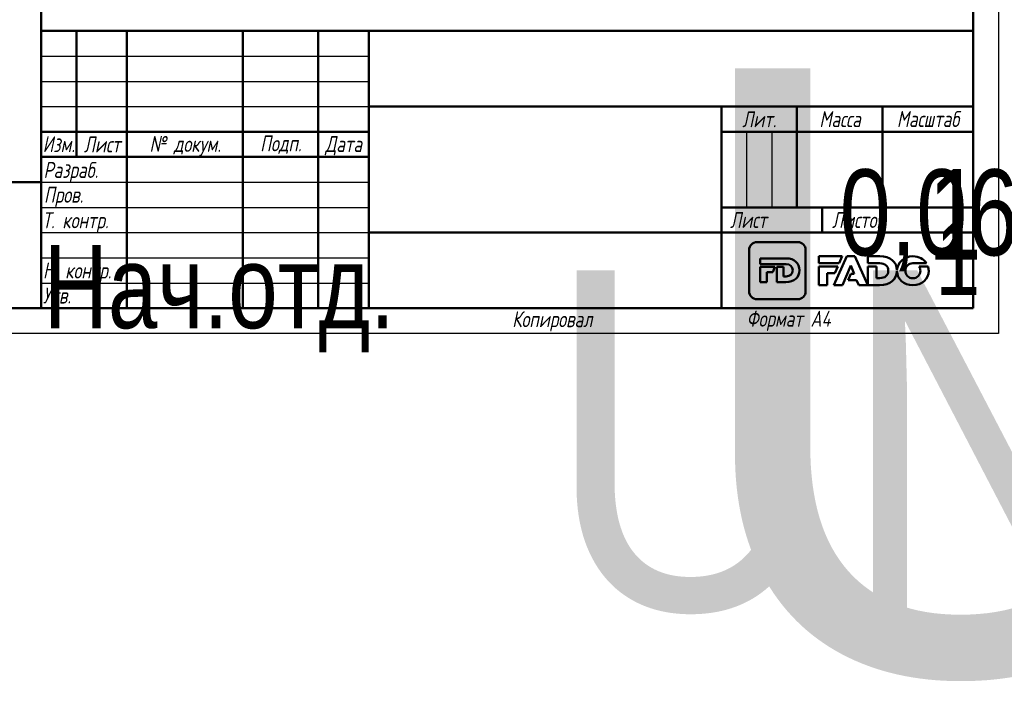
# Model space of a CAD drawing. Header units: millimetres. Extents: x -137 to 758, y -69 to 356.
# Tile 2 of 20: x 16 to 211, y -69 to 62. Entities that reach past the tile are written whole.
import ezdxf
from ezdxf.enums import TextEntityAlignment as Align

# ---------------------------------------------------------------- set-up
doc = ezdxf.new("R2018")
doc.units = ezdxf.units.MM
for name, color, linetype, lineweight in [('Заголовок (ГОСТ)', 7, 'Continuous', 50), ('Кромка (ГОСТ)', 7, 'Continuous', 50), ('Обозначение (ГОСТ)', 7, 'Continuous', 25), ('Эскизная геометрия (ГОСТ)', 7, 'Continuous', 50)]:
    doc.layers.add(name, color=color, linetype=linetype, lineweight=lineweight)
doc.styles.get("Standard").update_dxf_attribs({"font": 'GOST Common Italic.ttf'})
doc.styles.add('Альтернативный текст (ГОСТ)', font='txt', dxfattribs={"width": 0.8})

# ---------------------------------------------------------------- blocks, each defined once
blk = doc.blocks.new('ГОСТ - Доп. графы 1')
at = {"layer": 'Эскизная геометрия (ГОСТ)'}
for p, q in [((-12, 0), (-12, 145)), ((-12, 145), (0, 145)), ((-7, 145), (-7, 0)), ((-12, 110), (-7, 110)), ((-7, 110), (0, 110)), ((-12, 85), (-7, 85)), ((-7, 85), (0, 85)), ((-12, 60), (-7, 60)), ((-7, 60), (0, 60)), ((-12, 25), (-7, 25)), ((-7, 25), (0, 25)), ((0, 0), (-12, 0))]:
    blk.add_line(p, q, dxfattribs=at)
at = {"layer": 'Обозначение (ГОСТ)', "char_height": 3.17, "attachment_point": 5, "rotation": 90, "style": 'Альтернативный текст (ГОСТ)'}
for s, insert, width in [('\\fGOST Common|b0|i1;\\H3.1700;Подп. и дата', (-9.37, 127.41), 34.7679), ('\\fGOST Common|b0|i1;\\H3.1700;Инв. № дубл.', (-8.95, 97.55), 24.8438), ('\\fGOST Common|b0|i1;\\H3.1700;Взам. инв. №', (-9.58, 72.53), 24.8669), ('\\fGOST Common|b0|i1;\\H3.1700;Подп. и дата', (-9.5, 42.47), 35.1486), ('\\fGOST Common|b0|i1;\\H3.1700;Инв. № подл.', (-9.5, 12.41), 24.9618)]:
    blk.add_mtext(s, dxfattribs=dict(at, insert=insert, width=width))
at = {"layer": 'Обозначение (ГОСТ)', "lineweight": 30, "width": 0.8, "flags": 17}
for tag, p in [('Подп._и_дата_2', (-3.53, 127.51)), ('Инв._номер_дубликата', (-3.41, 97.47)), ('Взамен_инв._номера', (-3.46, 72.53)), ('Подп._и_дата_1', (-3.42, 42.35)), ('ИНВЕНТАРНЫЙ_НОМЕР', (-3.33, 12.68))]:
    blk.add_attdef(tag, text='', height=3.17, rotation=90, dxfattribs=at).set_placement(p, align=Align.MIDDLE_CENTER)
blk = doc.blocks.new('Основные надписи ГОСТ - Форма 1')
at = {"layer": 'Заголовок (ГОСТ)'}
for p, q in [((0, 55), (185, 55)), ((0, 0), (0, 55)), ((0, 0), (0, 55)), ((7, 55), (7, 30)), ((17, 55), (17, 0)), ((40, 55), (40, 0)), ((55, 55), (55, 0)), ((65, 55), (65, 0)), ((185, 0), (185, 55)), ((65, 40), (185, 40)), ((135, 40), (135, 0)), ((150, 40), (150, 20)), ((167, 40), (167, 20)), ((0, 35), (65, 35)), ((135, 35), (185, 35)), ((0, 30), (65, 30)), ((135, 20), (185, 20)), ((155, 20), (155, 15)), ((65, 15), (185, 15)), ((185, 0), (0, 0))]:
    blk.add_line(p, q, dxfattribs=at)
at = {"layer": 'Заголовок (ГОСТ)', "linetype": 'Continuous', "lineweight": 25}
for p, q in [((0, 50), (65, 50)), ((0, 45), (65, 45)), ((0, 40), (65, 40)), ((140, 35), (140, 20)), ((145, 35), (145, 20)), ((0, 25), (65, 25)), ((0, 20), (65, 20)), ((0, 15), (65, 15)), ((0, 10), (65, 10)), ((0, 5), (65, 5))]:
    blk.add_line(p, q, dxfattribs=at)
at = {"layer": 'Заголовок (ГОСТ)', "char_height": 3.17, "style": 'Альтернативный текст (ГОСТ)'}
for s, insert, width, attachment_point in [('\\fGOST Common|b0|i1;\\H3.1700;Масса', (158.55, 37.51), 16.9878, 5), ('\\fGOST Common|b0|i1;\\H3.1700;Масштаб', (176.02, 37.53), 17.8316, 5), ('\\fGOST Common|b0|i1;\\H3.1700;Лит.', (142.52, 37.49), 14.9766, 5), ('\\fGOST Common|b0|i1;\\H3.1700;Изм.', (3.5, 32.56), 6.9635, 5), ('\\fGOST Common|b0|i1;\\H3.1700;Лист', (12.1, 32.5), 10.0029, 5), ('\\A0;\\fGOST Common|b0|i1;\\H3.1700;№ докум.', (28.58, 32.16), 22.9069, 5), ('\\fGOST Common|b0|i1;\\H3.1700;Подп.', (47.56, 32.45), 14.879, 5), ('\\fGOST Common|b0|i1;\\H3.1700;Дата', (60.02, 32.24), 9.9614, 5), ('\\fGOST Common|b0|i1;\\H3.1700;Разраб.', (0.47, 27), 16.9971, 4), ('\\fGOST Common|b0|i1;\\H3.1700;Пров.', (0.56, 22.08), 17.0192, 4), ('\\A0;\\fGOST Common|b0|i1;\\H3.1700;Т. контр.', (0.23, 17.01), 16.9554, 4), ('\\fGOST Common|b0|i1;\\H3.1700;Лист', (140.37, 17.5), 10.5071, 5), ('\\fGOST Common|b0|i1;\\H3.1700;Листов', (162.21, 17.5), 14.3668, 5), ('\\A1;', (150.6, 17.54), 8.8313, 5), ('\\fGOST Common|b0|i1;\\H3.1700;Н. контр.', (0.36, 7.05), 16.9999, 4), ('\\fGOST Common|b0|i1;\\H3.1700;Утв.', (0.34, 2.52), 17.0083, 4), ('\\fGOST Common|b0|i1;\\H3.1700;Копировал', (93.48, -0.59), 19.7871, 1)]:
    blk.add_mtext(s, dxfattribs=dict(at, insert=insert, width=width, attachment_point=attachment_point))
at = {"layer": 'Заголовок (ГОСТ)', "lineweight": 30, "flags": 104}
for tag, height, width, p in [('Изм1', 2.89, 0.7, (3.51, 52.52)), ('Лист1', 2.89, 0.7, (12.03, 52.52)), ('Докум1', 2.89, 0.7, (28.54, 52.48)), ('Изм2', 2.89, 0.7, (3.5, 47.52)), ('Лист2', 2.89, 0.7, (12.01, 47.5)), ('Докум2', 2.89, 0.7, (28.53, 47.5)), ('Изм3', 2.89, 0.7, (3.5, 42.5)), ('Лист3', 2.89, 0.7, (12.01, 42.51)), ('Докум3', 2.89, 0.7, (28.51, 42.48)), ('Изм4', 2.89, 0.7, (3.51, 37.5)), ('Лист4', 2.89, 0.7, (12, 37.53)), ('Докум4', 2.89, 0.7, (28.51, 37.52)), ('НАИМЕНОВАНИЕ', 5, 0.8, (100.03, 29.98)), ('Литера', 3.5, 0.8, (137.52, 27.25)), ('Литера2', 3.5, 0.8, (142.51, 27.22)), ('Литера3', 3.5, 0.8, (147.52, 27.21)), ('Масса', 3.5, 0.8, (158.47, 27.53)), ('Масштаб', 3.5, 0.8, (176, 27.6)), ('Тип_документа', 3.17, 0.8, (100.08, 17.56)), ('Листов', 3.17, 0.8, (177.46, 17.58)), ('Материал_Класс', 3.5, 0.9, (100, 7.5))]:
    blk.add_attdef(tag, text='', height=height, dxfattribs=dict(at, width=width)).set_placement(p, align=Align.MIDDLE_CENTER)
for tag, height, width, p in [('Подп1', 2.89, 0.7, (40.01, 52.51)), ('Дата1', 2, 0.7, (55.01, 52.51)), ('Подп2', 2.89, 0.7, (40.01, 47.5)), ('Дата2', 2, 0.7, (55.01, 47.49)), ('Подп3', 2.89, 0.7, (40.01, 42.51)), ('Дата3', 2, 0.7, (55.02, 42.52)), ('Подп4', 2.89, 0.7, (40.01, 37.51)), ('Дата4', 2, 0.7, (55.02, 37.51)), ('АВТОР', 3.17, 0.8, (17.41, 27.49)), ('Разработал_Подп.', 2.89, 0.7, (40.05, 27.51)), ('ДАТА_СОЗДАНИЯ', 2, 0.7, (55.01, 27.51)), ('ПРОВЕРИЛ', 3.17, 0.8, (17.41, 22.53)), ('Проверил_Подп.', 2.89, 0.7, (40.05, 22.52)), ('ДАТА_ПРОВЕРКИ', 2, 0.7, (55.02, 22.51)), ('ТЕХНОЛОГ', 3.17, 0.8, (17.33, 17.54)), ('Технолог_Подп.', 2.89, 0.7, (40.05, 17.51)), ('Технолог_Дата', 2, 0.7, (55.01, 17.5)), ('НАЧ._ОТДЕЛА', 3.17, 0.8, (17.46, 12.45)), ('Руководитель_Подп.', 2.89, 0.7, (40.01, 12.5)), ('Должность_руководителя', 3.17, 0.8, (0.52, 12.51)), ('Руководитель_Дата', 2, 0.7, (55.01, 12.51)), ('НОРМОКОНТРОЛЬ', 3.17, 0.8, (17.37, 7.48)), ('Нормоконтроль_Подп.', 2.89, 0.7, (40.05, 7.52)), ('ДАТА_НОРМОКОНТРОЛЯ', 2, 0.7, (55.02, 7.51)), ('УТВЕРДИЛ', 3.17, 0.8, (17.4, 2.51)), ('Утвердил_Подп.', 2.89, 0.7, (40.05, 2.51)), ('ДАТА_УТВЕРЖДЕНИЯ', 2, 0.7, (55.01, 2.5))]:
    blk.add_attdef(tag, text='', height=height, dxfattribs=dict(at, width=width)).set_placement(p, align=Align.MIDDLE_LEFT)
for tag, height, p in [('ОБОЗНАЧЕНИЕ', 5, (125.33, 47.56)), ('ОРГАНИЗАЦИЯ', 3.5, (160.02, 7.6))]:
    blk.add_attdef(tag, text='', height=height, dxfattribs=at).set_placement(p, align=Align.MIDDLE_CENTER)
at = {"layer": 'Заголовок (ГОСТ)', "lineweight": 30, "width": 0.9, "flags": 104}
for tag, p in [('Материал_Наим.', (133.71, 9.75)), ('Материал_ГОСТ', (134.04, 4.06))]:
    blk.add_attdef(tag, text='', height=3.5, dxfattribs=at).set_placement(p, align=Align.MIDDLE_RIGHT)
blk = doc.blocks.new('Рамки ГОСТ_ граница 297x210')
at = {"layer": 'Кромка (ГОСТ)', "lineweight": 25}
for p, q in [((210, 297), (210, 0)), ((210, 0), (0, 0))]:
    blk.add_line(p, q, dxfattribs=at)
at = {"layer": 'Кромка (ГОСТ)'}
for p, q in [((20, 292), (20, 5)), ((205, 5), (205, 292)), ((20, 5), (205, 5))]:
    blk.add_line(p, q, dxfattribs=at)
at = {"layer": 'Кромка (ГОСТ)', "insert": (160, 4.5), "char_height": 3.17, "attachment_point": 1, "style": 'Альтернативный текст (ГОСТ)'}
blk.add_mtext('\\A1;\\fGOST Common|b0|i1;\\H3.1700;Формат A4', dxfattribs=at)

msp = doc.modelspace()

# ---------------------------------------------------------------- linework, layer by layer
at = {"layer": 'Эскизная геометрия (ГОСТ)', "linetype": 'Continuous'}
for p, q in [((170.1623, 18.1075), (162.0631, 18.1075)), ((160.5048, 16.5351), (160.5048, 8.3644)), ((171.7217, 8.3644), (171.7217, 16.5351)), ((162.71, 14.89), (162.71, 13.7414)), ((167.836, 14.89), (162.71, 14.89)), ((162.71, 13.7414), (167.8556, 13.7414)), ((162.71, 13.204), (162.71, 10.1607)), ((165.6224, 13.204), (162.71, 13.204)), ((164.0092, 12.1762), (165.1863, 12.1762)), ((164.0092, 10.1607), (164.0092, 12.1762)), ((165.1863, 12.1762), (165.6224, 13.204)), ((166.0267, 13.204), (166.0267, 10.1607)), ((167.3263, 13.204), (166.0267, 13.204)), ((167.3263, 11.3226), (167.3263, 13.204)), ((162.71, 10.1607), (164.0092, 10.1607)), ((166.0267, 10.1607), (167.8086, 10.1607)), ((167.8556, 11.3226), (167.3263, 11.3226)), ((162.0631, 6.7926), (170.1623, 6.7926))]:
    msp.add_line(p, q, dxfattribs=at)
at = {"layer": 'Эскизная геометрия (ГОСТ)'}
for p, q in [((174.3413, 15.304), (174.3413, 13.9093)), ((178.9974, 15.304), (174.3413, 15.304)), ((174.3413, 13.9093), (178.3745, 13.9093)), ((179.8816, 15.3457), (177.2993, 9.5647)), ((178.3745, 13.9093), (178.9974, 15.304)), ((181.5021, 15.3457), (179.8816, 15.3457)), ((184.0854, 9.5647), (181.5021, 15.3457)), ((184.0854, 15.3032), (184.0854, 13.9093)), ((186.4255, 15.3032), (184.0854, 15.3032)), ((184.0854, 13.9093), (186.4519, 13.9093)), ((192.9889, 13.9223), (195.7076, 13.9223)), ((174.3413, 13.2899), (174.3413, 9.5641)), ((178.0976, 13.2899), (174.3413, 13.2899)), ((176.0221, 9.5641), (176.0221, 11.9786)), ((176.0221, 11.9786), (177.5117, 11.9786)), ((177.5117, 11.9786), (178.0976, 13.2899)), ((179.0663, 9.5647), (180.6801, 13.4588)), ((180.6986, 11.8269), (180.1915, 10.5893)), ((180.6801, 13.4588), (181.3552, 11.8269)), ((181.3552, 11.8269), (180.6986, 11.8269)), ((184.0854, 13.2899), (184.0854, 9.5656)), ((185.7662, 13.2899), (184.0854, 13.2899)), ((185.7662, 10.9753), (185.7662, 13.2899)), ((189.8467, 12.3498), (189.8493, 12.3498)), ((189.8506, 12.5431), (189.847, 12.5431)), ((196.0081, 13.2853), (194.2268, 13.2853)), ((180.1915, 10.5893), (181.8408, 10.5893)), ((181.8408, 10.5893), (182.2823, 9.5647)), ((186.4519, 10.9753), (185.7662, 10.9753)), ((174.3413, 9.5641), (176.0221, 9.5641)), ((177.2993, 9.5647), (179.0663, 9.5647)), ((182.2823, 9.5647), (184.0854, 9.5647)), ((184.0854, 9.5656), (186.3907, 9.5656))]:
    msp.add_line(p, q, dxfattribs=at)
at = {"layer": 'Эскизная геометрия (ГОСТ)', "linetype": 'Continuous'}
for points in [[(162.0631, 18.1075), (161.2036, 18.1075), (160.5048, 17.4027), (160.5048, 16.5351)], [(171.7217, 16.5351), (171.7217, 17.4027), (171.0231, 18.1075), (170.1623, 18.1075)], [(170.4812, 12.5393), (170.4812, 13.9172), (169.5102, 14.89), (167.836, 14.89)], [(167.8556, 13.7414), (168.6325, 13.7414), (169.1485, 13.2892), (169.1485, 12.5318)], [(167.8086, 10.1607), (169.4962, 10.1607), (170.4812, 11.1746), (170.4812, 12.5393)], [(169.1485, 12.5318), (169.1485, 11.7565), (168.6325, 11.3226), (167.8556, 11.3226)], [(160.5048, 8.3644), (160.5048, 7.4964), (161.2036, 6.7926), (162.0631, 6.7926)], [(170.1623, 6.7926), (171.0231, 6.7926), (171.7217, 7.4964), (171.7217, 8.3644)]]:
    msp.add_open_spline(points, degree=3, dxfattribs=at)
at = {"layer": 'Эскизная геометрия (ГОСТ)'}
for points in [[(189.847, 12.5431), (189.801, 14.1673), (188.5519, 15.3032), (186.4255, 15.3032)], [(186.4519, 13.9093), (187.4557, 13.9093), (188.1244, 13.3609), (188.1244, 12.4431)], [(193.0033, 15.304), (191.2445, 15.304), (189.9138, 14.0788), (189.8506, 12.5431)], [(191.5106, 12.4286), (191.5106, 13.2429), (192.1026, 13.9223), (192.9889, 13.9223)], [(195.7076, 13.9223), (195.1742, 14.7543), (194.1901, 15.304), (193.0033, 15.304)], [(186.3907, 9.5656), (188.5305, 9.5656), (189.7963, 10.7453), (189.8467, 12.3498)], [(188.1244, 12.4431), (188.1244, 11.5001), (187.4557, 10.9753), (186.4519, 10.9753)], [(189.8493, 12.3498), (189.8924, 10.7841), (191.2142, 9.5545), (192.9889, 9.5545)], [(193.0033, 10.9369), (192.1196, 10.9369), (191.5106, 11.6308), (191.5106, 12.4286)], [(192.9889, 9.5545), (194.791, 9.5545), (196.1437, 10.842), (196.1437, 12.4286)], [(194.4899, 12.4286), (194.4899, 11.6156), (193.8978, 10.9369), (193.0033, 10.9369)], [(194.2268, 13.2853), (194.3959, 13.0402), (194.4899, 12.7421), (194.4899, 12.4286)], [(196.1437, 12.4286), (196.1437, 12.7283), (196.0967, 13.0154), (196.0081, 13.2853)]]:
    msp.add_open_spline(points, degree=3, dxfattribs=at)

# ---------------------------------------------------------------- block references
for name, p in [('Рамки ГОСТ_ граница 297x210', (0, 0)), ('ГОСТ - Доп. графы 1', (20, 5))]:
    msp.add_blockref(name, p)
ref = msp.add_blockref('Основные надписи ГОСТ - Форма 1', (20, 5))
lines = msp.add_mtext('\\W0.8000;Нач.отд.', dxfattribs={"layer": 'Заголовок (ГОСТ)', "insert": (20.5216, 17.5142), "char_height": 16.475961, "attachment_point": 1})
ref.add_attrib('Должность_руководителя', '', (20.5216, 17.5142), dxfattribs={"flags": 104}).embed_mtext(lines)
lines = msp.add_mtext('\\W0.8000;', dxfattribs={"layer": 'Заголовок (ГОСТ)', "insert": (37.4114, 32.4883), "char_height": 22.59262, "attachment_point": 1})
ref.add_attrib('АВТОР', '', (37.4114, 32.4883), dxfattribs={"flags": 104}).embed_mtext(lines)
lines = msp.add_mtext('\\W0.8000;', dxfattribs={"layer": 'Заголовок (ГОСТ)', "insert": (37.4083, 27.5258), "char_height": 22.55166, "attachment_point": 1})
ref.add_attrib('ПРОВЕРИЛ', '', (37.4083, 27.5258), dxfattribs={"flags": 104}).embed_mtext(lines)
lines = msp.add_mtext('\\W0.8000;', dxfattribs={"layer": 'Заголовок (ГОСТ)', "insert": (37.3337, 22.5428), "char_height": 22.67099, "attachment_point": 1})
ref.add_attrib('ТЕХНОЛОГ', '', (37.3337, 22.5428), dxfattribs={"flags": 104}).embed_mtext(lines)
lines = msp.add_mtext('\\W0.8000;', dxfattribs={"layer": 'Заголовок (ГОСТ)', "insert": (37.4616, 17.4456), "char_height": 22.55501, "attachment_point": 1})
ref.add_attrib('НАЧ._ОТДЕЛА', '', (37.4616, 17.4456), dxfattribs={"flags": 104}).embed_mtext(lines)
lines = msp.add_mtext('\\W0.8000;', dxfattribs={"layer": 'Заголовок (ГОСТ)', "insert": (37.3745, 12.4807), "char_height": 22.66902, "attachment_point": 1})
ref.add_attrib('НОРМОКОНТРОЛЬ', '', (37.3745, 12.4807), dxfattribs={"flags": 104}).embed_mtext(lines)
lines = msp.add_mtext('\\W0.8000;', dxfattribs={"layer": 'Заголовок (ГОСТ)', "insert": (37.4006, 7.5066), "char_height": 22.61295, "attachment_point": 1})
ref.add_attrib('УТВЕРДИЛ', '', (37.4006, 7.5066), dxfattribs={"flags": 104}).embed_mtext(lines)
lines = msp.add_mtext('UN10 ', dxfattribs={"layer": 'Заголовок (ГОСТ)', "insert": (145.3255, 52.5589), "char_height": 119.84296, "attachment_point": 1})
ref.add_attrib('ОБОЗНАЧЕНИЕ', '', (145.3255, 52.5589), dxfattribs={"flags": 104}).embed_mtext(lines)
lines = msp.add_mtext('\\W0.8000;', dxfattribs={"layer": 'Заголовок (ГОСТ)', "insert": (120.0309, 34.9751), "char_height": 69.60928, "attachment_point": 1})
ref.add_attrib('НАИМЕНОВАНИЕ', '', (120.0309, 34.9751), dxfattribs={"flags": 104}).embed_mtext(lines)
lines = msp.add_mtext('\\W0.8000;', dxfattribs={"layer": 'Заголовок (ГОСТ)', "insert": (120.078, 22.5583), "char_height": 69.70335, "attachment_point": 1})
ref.add_attrib('Тип_документа', '', (120.078, 22.5583), dxfattribs={"flags": 104}).embed_mtext(lines)
lines = msp.add_mtext('\\W0.9000;UN10 18.03.2020', dxfattribs={"layer": 'Заголовок (ГОСТ)', "insert": (120, 12.5), "char_height": 67.257617, "attachment_point": 1})
ref.add_attrib('Материал_Класс', '', (120, 12.5), dxfattribs={"flags": 104}).embed_mtext(lines)
lines = msp.add_mtext('\\W0.9000;', dxfattribs={"layer": 'Заголовок (ГОСТ)', "insert": (153.7068, 14.7507), "char_height": 66.97542, "attachment_point": 1})
ref.add_attrib('Материал_Наим.', '', (153.7068, 14.7507), dxfattribs={"flags": 104}).embed_mtext(lines)
lines = msp.add_mtext('\\W0.9000;', dxfattribs={"layer": 'Заголовок (ГОСТ)', "insert": (154.0404, 9.0569), "char_height": 66.7532, "attachment_point": 1})
ref.add_attrib('Материал_ГОСТ', '', (154.0404, 9.0569), dxfattribs={"flags": 104}).embed_mtext(lines)
lines = msp.add_mtext('\\W0.8000;', dxfattribs={"layer": 'Заголовок (ГОСТ)', "insert": (157.5203, 32.2514), "char_height": 5.02883, "attachment_point": 1})
ref.add_attrib('Литера', '', (157.5203, 32.2514), dxfattribs={"flags": 104}).embed_mtext(lines)
lines = msp.add_mtext('\\W0.8000;', dxfattribs={"layer": 'Заголовок (ГОСТ)', "insert": (162.5118, 32.2215), "char_height": 5.02883, "attachment_point": 1})
ref.add_attrib('Литера2', '', (162.5118, 32.2215), dxfattribs={"flags": 104}).embed_mtext(lines)
lines = msp.add_mtext('\\W0.8000;', dxfattribs={"layer": 'Заголовок (ГОСТ)', "insert": (167.5181, 32.2112), "char_height": 5.01699, "attachment_point": 1})
ref.add_attrib('Литера3', '', (167.5181, 32.2112), dxfattribs={"flags": 104}).embed_mtext(lines)
lines = msp.add_mtext('\\W0.8000;0,060', dxfattribs={"layer": 'Заголовок (ГОСТ)', "insert": (178.4686, 32.5335), "char_height": 17.043546, "attachment_point": 1})
ref.add_attrib('Масса', '', (178.4686, 32.5335), dxfattribs={"flags": 104}).embed_mtext(lines)
lines = msp.add_mtext('\\W0.8000;1 : 1', dxfattribs={"layer": 'Заголовок (ГОСТ)', "insert": (195.9966, 32.6031), "char_height": 17.947557, "attachment_point": 1})
ref.add_attrib('Масштаб', '', (195.9966, 32.6031), dxfattribs={"flags": 104}).embed_mtext(lines)
lines = msp.add_mtext('\\W0.8000;1', dxfattribs={"layer": 'Заголовок (ГОСТ)', "insert": (197.459, 22.5789), "char_height": 14.96532, "attachment_point": 1})
ref.add_attrib('Листов', '', (197.459, 22.5789), dxfattribs={"flags": 104}).embed_mtext(lines)
lines = msp.add_mtext('\\W0.7000;', dxfattribs={"layer": 'Заголовок (ГОСТ)', "insert": (75.0121, 57.5134), "char_height": 9.98446, "attachment_point": 1})
ref.add_attrib('Дата1', '', (75.0121, 57.5134), dxfattribs={"flags": 104}).embed_mtext(lines)
lines = msp.add_mtext('\\W0.7000;', dxfattribs={"layer": 'Заголовок (ГОСТ)', "insert": (75.0121, 52.4908), "char_height": 9.98446, "attachment_point": 1})
ref.add_attrib('Дата2', '', (75.0121, 52.4908), dxfattribs={"flags": 104}).embed_mtext(lines)
lines = msp.add_mtext('\\W0.7000;', dxfattribs={"layer": 'Заголовок (ГОСТ)', "insert": (75.0232, 47.521), "char_height": 9.97116, "attachment_point": 1})
ref.add_attrib('Дата3', '', (75.0232, 47.521), dxfattribs={"flags": 104}).embed_mtext(lines)
lines = msp.add_mtext('\\W0.7000;', dxfattribs={"layer": 'Заголовок (ГОСТ)', "insert": (75.0232, 42.5092), "char_height": 9.98863, "attachment_point": 1})
ref.add_attrib('Дата4', '', (75.0232, 42.5092), dxfattribs={"flags": 104}).embed_mtext(lines)
lines = msp.add_mtext('\\W0.7000;', dxfattribs={"layer": 'Заголовок (ГОСТ)', "insert": (75.0086, 32.5112), "char_height": 9.98041, "attachment_point": 1})
ref.add_attrib('ДАТА_СОЗДАНИЯ', '', (75.0086, 32.5112), dxfattribs={"flags": 104}).embed_mtext(lines)
lines = msp.add_mtext('\\W0.7000;', dxfattribs={"layer": 'Заголовок (ГОСТ)', "insert": (75.022, 27.5095), "char_height": 9.95769, "attachment_point": 1})
ref.add_attrib('ДАТА_ПРОВЕРКИ', '', (75.022, 27.5095), dxfattribs={"flags": 104}).embed_mtext(lines)
lines = msp.add_mtext('\\W0.7000;', dxfattribs={"layer": 'Заголовок (ГОСТ)', "insert": (75.0148, 22.5028), "char_height": 9.98633, "attachment_point": 1})
ref.add_attrib('Технолог_Дата', '', (75.0148, 22.5028), dxfattribs={"flags": 104}).embed_mtext(lines)
lines = msp.add_mtext('\\W0.7000;', dxfattribs={"layer": 'Заголовок (ГОСТ)', "insert": (75.0101, 17.5095), "char_height": 9.99024, "attachment_point": 1})
ref.add_attrib('Руководитель_Дата', '', (75.0101, 17.5095), dxfattribs={"flags": 104}).embed_mtext(lines)
lines = msp.add_mtext('\\W0.7000;', dxfattribs={"layer": 'Заголовок (ГОСТ)', "insert": (75.0237, 12.5112), "char_height": 9.98246, "attachment_point": 1})
ref.add_attrib('ДАТА_НОРМОКОНТРОЛЯ', '', (75.0237, 12.5112), dxfattribs={"flags": 104}).embed_mtext(lines)
lines = msp.add_mtext('\\W0.7000;', dxfattribs={"layer": 'Заголовок (ГОСТ)', "insert": (75.0093, 7.4985), "char_height": 9.9968, "attachment_point": 1})
ref.add_attrib('ДАТА_УТВЕРЖДЕНИЯ', '', (75.0093, 7.4985), dxfattribs={"flags": 104}).embed_mtext(lines)
lines = msp.add_mtext('\\W0.7000;', dxfattribs={"layer": 'Заголовок (ГОСТ)', "insert": (60.0143, 57.5125), "char_height": 14.91999, "attachment_point": 1})
ref.add_attrib('Подп1', '', (60.0143, 57.5125), dxfattribs={"flags": 104}).embed_mtext(lines)
lines = msp.add_mtext('\\W0.7000;', dxfattribs={"layer": 'Заголовок (ГОСТ)', "insert": (60.0143, 52.5027), "char_height": 14.98562, "attachment_point": 1})
ref.add_attrib('Подп2', '', (60.0143, 52.5027), dxfattribs={"flags": 104}).embed_mtext(lines)
lines = msp.add_mtext('\\W0.7000;', dxfattribs={"layer": 'Заголовок (ГОСТ)', "insert": (60.0143, 47.5148), "char_height": 14.98562, "attachment_point": 1})
ref.add_attrib('Подп3', '', (60.0143, 47.5148), dxfattribs={"flags": 104}).embed_mtext(lines)
lines = msp.add_mtext('\\W0.7000;', dxfattribs={"layer": 'Заголовок (ГОСТ)', "insert": (60.0144, 42.5058), "char_height": 14.96586, "attachment_point": 1})
ref.add_attrib('Подп4', '', (60.0144, 42.5058), dxfattribs={"flags": 104}).embed_mtext(lines)
lines = msp.add_mtext('\\W0.7000;', dxfattribs={"layer": 'Заголовок (ГОСТ)', "insert": (60.045, 32.5144), "char_height": 14.95963, "attachment_point": 1})
ref.add_attrib('Разработал_Подп.', '', (60.045, 32.5144), dxfattribs={"flags": 104}).embed_mtext(lines)
lines = msp.add_mtext('\\W0.7000;', dxfattribs={"layer": 'Заголовок (ГОСТ)', "insert": (60.045, 27.5245), "char_height": 14.93971, "attachment_point": 1})
ref.add_attrib('Проверил_Подп.', '', (60.045, 27.5245), dxfattribs={"flags": 104}).embed_mtext(lines)
lines = msp.add_mtext('\\W0.7000;', dxfattribs={"layer": 'Заголовок (ГОСТ)', "insert": (60.045, 22.5148), "char_height": 14.93971, "attachment_point": 1})
ref.add_attrib('Технолог_Подп.', '', (60.045, 22.5148), dxfattribs={"flags": 104}).embed_mtext(lines)
lines = msp.add_mtext('\\W0.7000;', dxfattribs={"layer": 'Заголовок (ГОСТ)', "insert": (60.0052, 17.505), "char_height": 14.97955, "attachment_point": 1})
ref.add_attrib('Руководитель_Подп.', '', (60.0052, 17.505), dxfattribs={"flags": 104}).embed_mtext(lines)
lines = msp.add_mtext('\\W0.7000;', dxfattribs={"layer": 'Заголовок (ГОСТ)', "insert": (60.045, 12.5151), "char_height": 14.93971, "attachment_point": 1})
ref.add_attrib('Нормоконтроль_Подп.', '', (60.045, 12.5151), dxfattribs={"flags": 104}).embed_mtext(lines)
lines = msp.add_mtext('\\W0.7000;', dxfattribs={"layer": 'Заголовок (ГОСТ)', "insert": (60.045, 7.5053), "char_height": 14.95963, "attachment_point": 1})
ref.add_attrib('Утвердил_Подп.', '', (60.045, 7.5053), dxfattribs={"flags": 104}).embed_mtext(lines)
lines = msp.add_mtext('\\W0.7000;', dxfattribs={"layer": 'Заголовок (ГОСТ)', "insert": (48.5417, 57.4833), "char_height": 22.94698, "attachment_point": 1})
ref.add_attrib('Докум1', '', (48.5417, 57.4833), dxfattribs={"flags": 104}).embed_mtext(lines)
lines = msp.add_mtext('\\W0.7000;', dxfattribs={"layer": 'Заголовок (ГОСТ)', "insert": (48.526, 52.4968), "char_height": 22.97824, "attachment_point": 1})
ref.add_attrib('Докум2', '', (48.526, 52.4968), dxfattribs={"flags": 104}).embed_mtext(lines)
lines = msp.add_mtext('\\W0.7000;', dxfattribs={"layer": 'Заголовок (ГОСТ)', "insert": (48.5104, 47.4791), "char_height": 22.94698, "attachment_point": 1})
ref.add_attrib('Докум3', '', (48.5104, 47.4791), dxfattribs={"flags": 104}).embed_mtext(lines)
lines = msp.add_mtext('\\W0.7000;', dxfattribs={"layer": 'Заголовок (ГОСТ)', "insert": (48.5148, 42.5199), "char_height": 22.97406, "attachment_point": 1})
ref.add_attrib('Докум4', '', (48.5148, 42.5199), dxfattribs={"flags": 104}).embed_mtext(lines)
lines = msp.add_mtext('\\W0.7000;', dxfattribs={"layer": 'Заголовок (ГОСТ)', "insert": (32.0309, 57.5161), "char_height": 9.99314, "attachment_point": 1})
ref.add_attrib('Лист1', '', (32.0309, 57.5161), dxfattribs={"flags": 104}).embed_mtext(lines)
lines = msp.add_mtext('\\W0.7000;', dxfattribs={"layer": 'Заголовок (ГОСТ)', "insert": (32.012, 52.5044), "char_height": 9.97806, "attachment_point": 1})
ref.add_attrib('Лист2', '', (32.012, 52.5044), dxfattribs={"flags": 104}).embed_mtext(lines)
lines = msp.add_mtext('\\W0.7000;', dxfattribs={"layer": 'Заголовок (ГОСТ)', "insert": (32.012, 47.5076), "char_height": 9.97806, "attachment_point": 1})
ref.add_attrib('Лист3', '', (32.012, 47.5076), dxfattribs={"flags": 104}).embed_mtext(lines)
lines = msp.add_mtext('\\W0.7000;', dxfattribs={"layer": 'Заголовок (ГОСТ)', "insert": (32.0042, 42.5264), "char_height": 9.99358, "attachment_point": 1})
ref.add_attrib('Лист4', '', (32.0042, 42.5264), dxfattribs={"flags": 104}).embed_mtext(lines)
lines = msp.add_mtext('\\W0.7000;', dxfattribs={"layer": 'Заголовок (ГОСТ)', "insert": (23.5126, 57.5165), "char_height": 7.004, "attachment_point": 1})
ref.add_attrib('Изм1', '', (23.5126, 57.5165), dxfattribs={"flags": 104}).embed_mtext(lines)
lines = msp.add_mtext('\\W0.7000;', dxfattribs={"layer": 'Заголовок (ГОСТ)', "insert": (23.5044, 52.5206), "char_height": 6.98767, "attachment_point": 1})
ref.add_attrib('Изм2', '', (23.5044, 52.5206), dxfattribs={"flags": 104}).embed_mtext(lines)
lines = msp.add_mtext('\\W0.7000;', dxfattribs={"layer": 'Заголовок (ГОСТ)', "insert": (23.5044, 47.5003), "char_height": 7.02032, "attachment_point": 1})
ref.add_attrib('Изм3', '', (23.5044, 47.5003), dxfattribs={"flags": 104}).embed_mtext(lines)
lines = msp.add_mtext('\\W0.7000;', dxfattribs={"layer": 'Заголовок (ГОСТ)', "insert": (23.5126, 42.5044), "char_height": 7.004, "attachment_point": 1})
ref.add_attrib('Изм4', '', (23.5126, 42.5044), dxfattribs={"flags": 104}).embed_mtext(lines)

doc.saveas('drawing.dxf')
